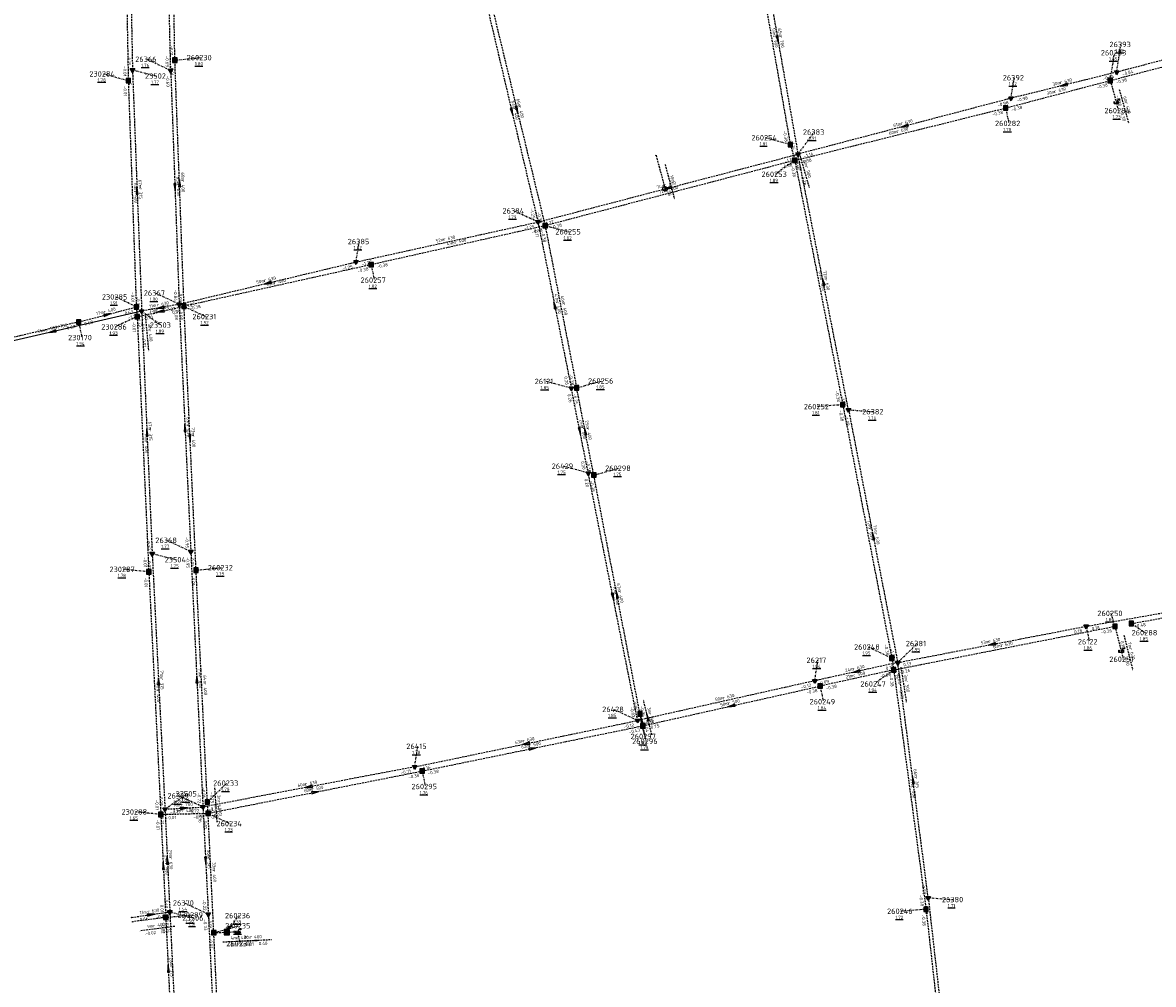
# Model space of a CAD drawing. Extents: x 188323 to 208361, y 565368 to 574910.
# Tile 171 of 256: x 202485 to 202799, y 569639 to 569905. Entities that reach past the tile are written whole.
import ezdxf

# ---------------------------------------------------------------- set-up
doc = ezdxf.new("R2010")
doc.units = 0
doc.linetypes.add('DASHDOT', pattern=[1, 0.5, -0.25, 0, -0.25])
doc.linetypes.add('DASHED', pattern=[0.75, 0.5, -0.25])
doc.layers.get('0').update_dxf_attribs({"linetype": 'CONTINUOUS'})
for name, color, linetype in [('RIO-AFM', 7, 'CONTINUOUS'), ('RIO-BOK', 7, 'CONTINUOUS'), ('RIO-DET', 7, 'CONTINUOUS'), ('RIO-KNP', 7, 'CONTINUOUS'), ('RIO-KNR', 7, 'CONTINUOUS'), ('RIO-LAG_0B', 7, 'CONTINUOUS'), ('RIO-LAG_1B', 7, 'DASHED'), ('RIO-LAG_2B', 7, 'DASHED'), ('RIO-LEN', 7, 'CONTINUOUS'), ('RIO-MVD', 1, 'CONTINUOUS'), ('RIO-VRB', 6, 'DASHDOT'), ('RIO-VRH', 7, 'CONTINUOUS')]:
    doc.layers.add(name, color=color, linetype=linetype)
doc.styles.add('RIO-TXT', font='isocp.shx')

# ---------------------------------------------------------------- blocks, each defined once
blk = doc.blocks.new('L_VHR')
blk.add_lwpolyline([(-0.5, 0), (0.5, 0), (-0.5, 0.15), (-0.5, -0.15), (0.5, 0)])
blk = doc.blocks.new('K_IPR')
blk.add_lwpolyline([(-0.5, -0.5), (0.5, -0.5), (0.5, 0.5), (-0.5, 0.5)], close=True)
blk.add_solid([(-0.5, 0.5), (0.5, 0.5), (-0.5, -0.5), (0.5, -0.5)])
at = {"style": 'RIO-TXT', "flags": 1}
blk.add_attdef('KNOOPNAAM', (2, 2), '', height=1, dxfattribs=at)
blk = doc.blocks.new('K_FIC')
blk.add_circle((0, 0), 0.0625)
at = {"style": 'RIO-TXT', "flags": 1}
blk.add_attdef('KNOOPNAAM', (2, 2), '', height=1, dxfattribs=at)
blk = doc.blocks.new('K_IPD')
blk.add_lwpolyline([(-0.496027, 0.307994), (0.503973, 0.307994), (0.003973, -0.558031)], close=True)
blk.add_solid([(-0.496027, 0.307994), (0.503973, 0.307994), (0.003973, -0.558031)])
at = {"style": 'RIO-TXT', "flags": 1}
blk.add_attdef('KNOOPNAAM', (2, 2), '', height=1, dxfattribs=at)
blk = doc.blocks.new('K_OVL')
for points in [[(0.6, 0.6), (-0.6, 0.6), (-0.6, -0.6), (0.6, -0.6)], [(1, 1.25), (0.474823, 0.983111), (0.413034, 1.369554)]]:
    blk.add_lwpolyline(points, close=True)
blk.add_arc((0.81571, 0.439293), 0.83139, 77.193131, 168.854604)
blk.add_solid([(-0.6, 0.6), (0.6, 0.6), (-0.6, -0.6), (0.6, -0.6)])
at = {"style": 'RIO-TXT', "flags": 1}
blk.add_attdef('KNOOPNAAM', (2, 2), '', height=1, dxfattribs=at)
blk = doc.blocks.new('K_UTB')
blk.add_lwpolyline([(0.5, 0.15), (0.5, -0.3), (-0.5, -0.3), (-0.5, 0.15), (-0.45, 0.15), (-0.45, -0.25), (0, -0.25), (0.45, -0.25), (0.45, 0.15)], close=True)
blk.add_lwpolyline([(0.85, 0.6), (0.55, 0.65), (0.614828, 0.459583), (0.850842, 0.598937)])
blk.add_arc((0.85, -0.25), 0.85, 90, 180)
at = {"style": 'RIO-TXT', "flags": 1}
blk.add_attdef('KNOOPNAAM', (2, 2), '', height=1, dxfattribs=at)
blk = doc.blocks.new('K_TEE')
for p, q in [((-0.15, 0.25), (0.15, 0.25)), ((0, -0.25), (0, 0.25))]:
    blk.add_line(p, q)
blk.add_circle((0, 0), 0.5)
at = {"style": 'RIO-TXT', "flags": 1}
blk.add_attdef('KNOOPNAAM', (2, 2), '', height=1, dxfattribs=at)
blk = doc.blocks.new('161_02______230285____230286_')
at = {"layer": 'RIO-LAG_1B'}
blk.add_line((0, 0), (0.908, -9.779), dxfattribs=at)
at = {"layer": 'RIO-AFM', "style": 'RIO-TXT'}
blk.add_text('r 400', height=0.9, rotation=275.2792, dxfattribs=at).set_placement((0.8522, -3.7679))
at = {"layer": 'RIO-BOK', "style": 'RIO-TXT'}
for p in [(-1.2645, -1.5233), (-0.8649, -5.8257)]:
    blk.add_text('-0.01', height=0.9, rotation=275.2792, dxfattribs=at).set_placement(p)
at = {"layer": 'RIO-LEN', "style": 'RIO-TXT'}
blk.add_text('3m', height=0.9, rotation=275.2792, dxfattribs=at).set_placement((0.7023, -2.1549))
blk = doc.blocks.new('162_02______230289____230293_')
at = {"layer": 'RIO-LAG_1B'}
blk.add_line((0, 0), (-9.737, -1.288), dxfattribs=at)
at = {"layer": 'RIO-AFM', "style": 'RIO-TXT'}
blk.add_text('r 400', height=0.9, rotation=367.5161, dxfattribs=at).set_placement((-6.0054, -0.2888))
at = {"layer": 'RIO-BOK', "style": 'RIO-TXT'}
for p in [(-8.1653, -2.4919), (-3.8818, -1.9239)]:
    blk.add_text('-0.02', height=0.9, rotation=367.5161, dxfattribs=at).set_placement(p)
at = {"layer": 'RIO-LEN', "style": 'RIO-TXT'}
blk.add_text('9m', height=0.9, rotation=367.5161, dxfattribs=at).set_placement((-7.6113, -0.5018))
blk = doc.blocks.new('360_02______260234____260233_')
at = {"layer": 'RIO-LAG_1B'}
blk.add_line((0, 0), (-0.63, 9.8), dxfattribs=at)
at = {"layer": 'RIO-AFM', "style": 'RIO-TXT'}
blk.add_text('r 400', height=0.9, rotation=273.6648, dxfattribs=at).set_placement((0.1156, 6.0101))
at = {"layer": 'RIO-BOK', "style": 'RIO-TXT'}
for p in [(-1.9369, 8.313), (-1.6587, 4.0019)]:
    blk.add_text('-0.75', height=0.9, rotation=273.6648, dxfattribs=at).set_placement(p)
at = {"layer": 'RIO-LEN', "style": 'RIO-TXT'}
blk.add_text('3m', height=0.9, rotation=273.6648, dxfattribs=at).set_placement((0.0113, 7.6267))
blk = doc.blocks.new('361_02______260235____260236_')
at = {"layer": 'RIO-LAG_1B'}
blk.add_line((0, 0), (9.811, 0.43), dxfattribs=at)
at = {"layer": 'RIO-AFM', "style": 'RIO-TXT'}
blk.add_text('r 400', height=0.9, rotation=2.5097, dxfattribs=at).set_placement((3.8045, 0.6673))
at = {"layer": 'RIO-BOK', "style": 'RIO-TXT'}
for p in [(1.4597, -1.3374), (5.7756, -1.1482)]:
    blk.add_text('-0.01', height=0.9, rotation=2.5097, dxfattribs=at).set_placement(p)
at = {"layer": 'RIO-LEN', "style": 'RIO-TXT'}
blk.add_text('4m', height=0.9, rotation=2.5097, dxfattribs=at).set_placement((2.1861, 0.5963))
blk = doc.blocks.new('362_02______260236__c2260237_')
at = {"layer": 'RIO-LAG_1B'}
blk.add_line((0, 0), (9.809, 0.47), dxfattribs=at)
at = {"layer": 'RIO-AFM', "style": 'RIO-TXT'}
blk.add_text('r 400', height=0.9, rotation=2.7447, dxfattribs=at).set_placement((3.8017, 0.6828))
at = {"layer": 'RIO-BOK', "style": 'RIO-TXT'}
for p in [(1.4652, -1.3314), (6.3196, -1.0986)]:
    blk.add_text('0.40', height=0.9, rotation=2.7447, dxfattribs=at).set_placement(p)
at = {"layer": 'RIO-LEN', "style": 'RIO-TXT'}
blk.add_text('3m', height=0.9, rotation=2.7447, dxfattribs=at).set_placement((2.1836, 0.6053))
blk = doc.blocks.new('364_02______260248____260247_')
at = {"layer": 'RIO-LAG_1B'}
blk.add_line((0, 0), (1.515, -9.704), dxfattribs=at)
at = {"layer": 'RIO-AFM', "style": 'RIO-TXT'}
blk.add_text('r 500', height=0.9, rotation=278.8462, dxfattribs=at).set_placement((1.0849, -3.7076))
at = {"layer": 'RIO-BOK', "style": 'RIO-TXT'}
for p in [(-1.1673, -1.599), (-0.5007, -5.8683)]:
    blk.add_text('-0.65', height=0.9, rotation=278.8462, dxfattribs=at).set_placement(p)
at = {"layer": 'RIO-LEN', "style": 'RIO-TXT'}
blk.add_text('3m', height=0.9, rotation=278.8462, dxfattribs=at).set_placement((0.835, -2.107))
blk = doc.blocks.new('365_02______260250____260251_')
at = {"layer": 'RIO-LAG_1B'}
blk.add_line((0, 0), (2.424, -9.518), dxfattribs=at)
at = {"layer": 'RIO-AFM', "style": 'RIO-TXT'}
blk.add_text('r 630', height=0.9, rotation=284.2614, dxfattribs=at).set_placement((1.43, -3.5886))
at = {"layer": 'RIO-BOK', "style": 'RIO-TXT'}
for p in [(-1.0112, -1.702), (0.1887, -6.4126)]:
    blk.add_text('0.10', height=0.9, rotation=284.2614, dxfattribs=at).set_placement(p)
at = {"layer": 'RIO-LEN', "style": 'RIO-TXT'}
blk.add_text('7m', height=0.9, rotation=284.2614, dxfattribs=at).set_placement((1.0302, -2.0188))
blk = doc.blocks.new('366_02______260254____260253_')
at = {"layer": 'RIO-LAG_1B'}
blk.add_line((0, 0), (2.724, -9.436), dxfattribs=at)
at = {"layer": 'RIO-AFM', "style": 'RIO-TXT'}
blk.add_text('r 900', height=0.9, rotation=286.0748, dxfattribs=at).set_placement((1.5429, -3.5416))
at = {"layer": 'RIO-BOK', "style": 'RIO-TXT'}
for p in [(-0.9568, -1.7332), (0.2417, -5.8846)]:
    blk.add_text('-0.38', height=0.9, rotation=286.0748, dxfattribs=at).set_placement(p)
at = {"layer": 'RIO-LEN', "style": 'RIO-TXT'}
blk.add_text('5m', height=0.9, rotation=286.0748, dxfattribs=at).set_placement((1.0935, -1.9852))
blk = doc.blocks.new('369_02______260283____260284_')
at = {"layer": 'RIO-LAG_1B'}
blk.add_line((0, 0), (2.637, -9.461), dxfattribs=at)
at = {"layer": 'RIO-AFM', "style": 'RIO-TXT'}
blk.add_text('r 630', height=0.9, rotation=285.5512, dxfattribs=at).set_placement((1.5105, -3.5555))
at = {"layer": 'RIO-BOK', "style": 'RIO-TXT'}
for p in [(-0.9726, -1.7244), (0.1879, -5.8866)]:
    blk.add_text('-0.38', height=0.9, rotation=285.5512, dxfattribs=at).set_placement(p)
at = {"layer": 'RIO-LEN', "style": 'RIO-TXT'}
blk.add_text('6m', height=0.9, rotation=285.5512, dxfattribs=at).set_placement((1.0754, -1.9951))
blk = doc.blocks.new('370_02______260296____260297_')
at = {"layer": 'RIO-LAG_1B'}
blk.add_line((0, 0), (-2.264, 9.556), dxfattribs=at)
at = {"layer": 'RIO-VRH', "xscale": 2, "yscale": 2, "zscale": 2, "rotation": 103.3152}
blk.add_blockref('L_VHR', (-1.132, 4.778), dxfattribs=at)
at = {"layer": 'RIO-AFM', "style": 'RIO-TXT'}
blk.add_text('r 500', height=0.9, rotation=283.3152, dxfattribs=at).set_placement((-0.8935, 5.9447))
at = {"layer": 'RIO-BOK', "style": 'RIO-TXT'}
for s, p in [('-0.36', (-3.3031, 7.8709)), ('-0.04', (-2.3061, 3.6675))]:
    blk.add_text(s, height=0.9, rotation=283.3152, dxfattribs=at).set_placement(p)
at = {"layer": 'RIO-LEN', "style": 'RIO-TXT'}
blk.add_text('3m', height=0.9, rotation=283.3152, dxfattribs=at).set_placement((-1.2674, 7.521))
blk = doc.blocks.new('395_02______26120_____26119_')
at = {"layer": 'RIO-LAG_2B'}
blk.add_line((0, 0), (2.558, -9.482), dxfattribs=at)
at = {"layer": 'RIO-BOK', "style": 'RIO-TXT'}
blk.add_text('0.58', height=0.9, rotation=285.0738, dxfattribs=at).set_placement((0.2793, -6.4083))
at = {"layer": 'RIO-LEN', "style": 'RIO-TXT'}
blk.add_text('10m', height=0.9, rotation=285.0738, dxfattribs=at).set_placement((1.34, -3.0462))

msp = doc.modelspace()

# ---------------------------------------------------------------- linework, layer by layer
at = {"layer": 'RIO-LAG_0B'}
msp.add_line((202518.16, 569825.408), (202468.736, 569814.016), dxfattribs=at)
at = {"layer": 'RIO-LAG_1B'}
for p, q in [((202527.344, 569894.976), (202526.224, 569958.72)), ((202513.184, 569955.456), (202514.432, 569889.28)), ((202687.584, 569930.112), (202697.904, 569871.552)), ((202614.384, 569913.28), (202629.952, 569849.088)), ((202786.544, 569889.344), (202828.304, 569900.224)), ((202529.888, 569826.752), (202527.344, 569894.976)), ((202514.432, 569889.28), (202516.656, 569826.56)), ((202757.568, 569881.728), (202786.544, 569889.344)), ((202786.544, 569889.344), (202788.224, 569883.328)), ((202699.152, 569867.2), (202757.568, 569881.728)), ((202697.904, 569871.552), (202699.152, 569867.2)), ((202699.152, 569867.2), (202629.952, 569849.088)), ((202699.152, 569867.2), (202712.416, 569799.488)), ((202629.952, 569849.088), (202581.744, 569838.272)), ((202629.952, 569849.088), (202638.688, 569804.16)), ((202581.744, 569838.272), (202529.888, 569826.752)), ((202500.688, 569822.4), (202516.656, 569826.56)), ((202516.656, 569826.56), (202516.896, 569823.872)), ((202516.896, 569823.872), (202529.888, 569826.752)), ((202533.216, 569753.6), (202529.888, 569826.752)), ((202500.688, 569822.4), (202430.112, 569805.76)), ((202516.896, 569823.872), (202520.128, 569753.152)), ((202643.424, 569779.968), (202638.688, 569804.16)), ((202712.416, 569799.488), (202726.032, 569729.216)), ((202656.224, 569713.792), (202643.424, 569779.968)), ((202536.352, 569689.344), (202533.216, 569753.6)), ((202520.128, 569753.152), (202523.456, 569685.888)), ((202792.4, 569738.816), (202850.08, 569749.056)), ((202726.544, 569725.952), (202787.856, 569738.048)), ((202787.856, 569738.048), (202789.584, 569731.2)), ((202726.032, 569729.216), (202726.544, 569725.952)), ((202726.544, 569725.952), (202706.16, 569721.472)), ((202726.544, 569725.952), (202735.504, 569659.584)), ((202657.008, 569710.464), (202706.16, 569721.472)), ((202657.008, 569710.464), (202656.224, 569713.792)), ((202595.872, 569697.92), (202657.008, 569710.464)), ((202536.56, 569686.208), (202595.872, 569697.92)), ((202536.56, 569686.208), (202536.352, 569689.344)), ((202523.456, 569685.888), (202536.56, 569686.208)), ((202523.456, 569685.888), (202524.816, 569657.344)), ((202538.128, 569653.12), (202536.56, 569686.208)), ((202735.504, 569659.584), (202744.432, 569579.712)), ((202524.816, 569657.344), (202515.648, 569656.128)), ((202524.816, 569657.344), (202526.208, 569628.992)), ((202538.128, 569653.12), (202541.776, 569653.248)), ((202541.776, 569653.248), (202544.704, 569653.376)), ((202540.976, 569593.216), (202538.128, 569653.12))]:
    msp.add_line(p, q, dxfattribs=at)
at = {"layer": 'RIO-LAG_2B'}
for p, q in [((202514.304, 569958.848), (202515.6, 569892.288)), ((202526.192, 569892.096), (202524.656, 569959.744)), ((202688.832, 569932.544), (202700.016, 569868.928)), ((202613.536, 569911.296), (202627.968, 569850.112)), ((202830.944, 569902.72), (202788.304, 569891.648)), ((202515.6, 569892.288), (202518.16, 569825.408)), ((202526.192, 569892.096), (202528.544, 569827.328)), ((202788.304, 569891.648), (202759.056, 569884.416)), ((202759.056, 569884.416), (202700.016, 569868.928)), ((202627.968, 569850.112), (202700.016, 569868.928)), ((202660.704, 569868.544), (202663.184, 569859.328)), ((202714.016, 569798.08), (202700.016, 569868.928)), ((202577.552, 569839.04), (202627.968, 569850.112)), ((202627.968, 569850.112), (202637.2, 569804.032)), ((202528.544, 569827.328), (202577.552, 569839.04)), ((202528.544, 569827.328), (202518.16, 569825.408)), ((202528.544, 569827.328), (202531.76, 569758.784)), ((202518.16, 569825.408), (202521.056, 569758.208)), ((202641.904, 569780.48), (202637.2, 569804.032)), ((202714.016, 569798.08), (202727.664, 569728)), ((202655.6, 569711.936), (202641.904, 569780.48)), ((202521.056, 569758.208), (202524.608, 569687.36)), ((202531.76, 569758.784), (202535.12, 569687.936)), ((202779.872, 569738.048), (202848.512, 569750.08)), ((202727.664, 569728), (202779.872, 569738.048)), ((202727.664, 569728), (202704.672, 569722.944)), ((202736.112, 569662.784), (202727.664, 569728)), ((202704.672, 569722.944), (202655.6, 569711.936)), ((202593.776, 569699.072), (202655.6, 569711.936)), ((202593.776, 569699.072), (202535.12, 569687.936)), ((202524.608, 569687.36), (202535.12, 569687.936)), ((202535.12, 569687.936), (202536.624, 569658.24)), ((202524.608, 569687.36), (202525.952, 569658.88)), ((202736.112, 569662.784), (202745.312, 569581.504)), ((202515.408, 569657.344), (202525.952, 569658.88)), ((202525.952, 569658.88), (202529.6, 569583.04)), ((202536.624, 569658.24), (202540.192, 569583.04))]:
    msp.add_line(p, q, dxfattribs=at)
at = {"layer": 'RIO-VRB'}
for p, q in [((202788.3, 569891.67), (202789.5276, 569899.3377)), ((202526.19, 569892.12), (202519.541, 569895.2379)), ((202527.35, 569894.99), (202534.425, 569895.69)), ((202786.54, 569889.37), (202787.7676, 569897.0377)), ((202515.6, 569892.31), (202522.2482, 569890.59)), ((202514.44, 569889.25), (202507.4721, 569891.1765)), ((202759.06, 569884.41), (202759.9406, 569890.108)), ((202788.22, 569883.33), (202788.7535, 569881.0016)), ((202757.56, 569881.75), (202758.4406, 569877.452)), ((202697.9, 569871.55), (202690.9321, 569873.4765)), ((202700.02, 569868.92), (202704.5672, 569875.0402)), ((202699.15, 569867.21), (202693.732, 569863.3602)), ((202627.96, 569850.09), (202621.311, 569853.2079)), ((202629.95, 569849.12), (202636.5982, 569847.4)), ((202577.55, 569839.01), (202578.4306, 569844.708)), ((202581.74, 569838.3), (202582.6206, 569834.002)), ((202516.65, 569826.59), (202510.9408, 569829.3662)), ((202528.55, 569827.31), (202521.901, 569830.4279)), ((202529.89, 569826.73), (202536.0169, 569823.8922)), ((202500.69, 569822.38), (202501.5706, 569818.082)), ((202516.9, 569823.88), (202510.7742, 569821.0402)), ((202518.16, 569825.38), (202523.5794, 569821.5319)), ((202637.2, 569804), (202630.2321, 569805.9265)), ((202638.69, 569804.13), (202645.6575, 569806.0587)), ((202712.42, 569799.47), (202705.4529, 569798.9391)), ((202714.02, 569798.06), (202720.9875, 569797.5313)), ((202641.91, 569780.51), (202634.9421, 569782.4365)), ((202643.43, 569779.94), (202650.3975, 569781.8687)), ((202531.76, 569758.76), (202525.111, 569761.8779)), ((202521.05, 569758.22), (202527.6982, 569756.5)), ((202520.12, 569753.14), (202513.045, 569753.8378)), ((202533.22, 569753.59), (202540.295, 569754.29)), ((202787.85, 569738.04), (202786.7977, 569741.6294)), ((202779.88, 569738.06), (202780.7606, 569733.762)), ((202792.4, 569738.83), (202796.2874, 569736.2676)), ((202726.03, 569729.2), (202719.381, 569732.3179)), ((202727.67, 569728.02), (202733.0894, 569733.2681)), ((202704.67, 569722.94), (202705.5506, 569728.638)), ((202789.58, 569731.23), (202790.1135, 569728.9016)), ((202726.54, 569725.92), (202721.122, 569722.0702)), ((202706.16, 569721.44), (202707.0406, 569717.142)), ((202655.6, 569711.91), (202648.951, 569715.0279)), ((202656.22, 569713.8), (202657.4476, 569707.5323)), ((202657.01, 569710.46), (202657.8906, 569706.162)), ((202593.78, 569699.08), (202594.6606, 569704.778)), ((202595.87, 569697.93), (202596.7506, 569693.632)), ((202536.36, 569689.32), (202541.7794, 569694.5681)), ((202524.6, 569687.37), (202530.7269, 569691.6078)), ((202535.12, 569687.93), (202528.471, 569691.0479)), ((202523.46, 569685.9), (202516.385, 569686.5978)), ((202536.56, 569686.19), (202542.6869, 569683.3522)), ((202736.11, 569662.81), (202743.0775, 569662.2813)), ((202536.62, 569658.22), (202529.971, 569661.3379)), ((202735.5, 569659.58), (202728.5329, 569659.0491)), ((202524.82, 569657.34), (202531.895, 569658.04)), ((202525.96, 569658.89), (202532.6082, 569657.17)), ((202541.78, 569653.25), (202545.0418, 569657.838)), ((202538.13, 569653.09), (202545.0975, 569655.0187)), ((202544.7, 569653.39), (202545.4071, 569650.0768))]:
    msp.add_line(p, q, dxfattribs=at)

# ---------------------------------------------------------------- block references
at = {"layer": 'RIO-DET'}
for name, p in [('369_02______260283____260284_', (202789.04, 569886.848)), ('366_02______260254____260253_', (202700.4, 569869.056)), ('395_02______26120_____26119_', (202663.2, 569866.048)), ('161_02______230285____230286_', (202519.152, 569824.064)), ('365_02______260250____260251_', (202790.352, 569735.552)), ('364_02______260248____260247_', (202728.528, 569726.72)), ('370_02______260296____260297_', (202659.504, 569707.968)), ('360_02______260234____260233_', (202539.056, 569683.712)), ('162_02______230289____230293_', (202527.328, 569654.848)), ('361_02______260235____260236_', (202540.624, 569650.56)), ('362_02______260236__c2260237_', (202544.288, 569650.752))]:
    msp.add_blockref(name, p, dxfattribs=at)
at = {"layer": 'RIO-KNP', "xscale": 1.25, "yscale": 1.25, "zscale": 1.25}
for name, p in [('K_IPR', (202527.344, 569894.976)), ('K_IPD', (202515.6, 569892.288)), ('K_IPD', (202526.192, 569892.096)), ('K_IPD', (202788.304, 569891.648)), ('K_IPR', (202514.432, 569889.28)), ('K_IPR', (202786.544, 569889.344)), ('K_IPR', (202757.568, 569881.728)), ('K_IPD', (202759.056, 569884.416)), ('K_UTB', (202788.224, 569883.328)), ('K_IPR', (202697.904, 569871.552)), ('K_FIC', (202660.704, 569868.544)), ('K_IPR', (202699.152, 569867.2)), ('K_IPD', (202700.016, 569868.928)), ('K_TEE', (202663.184, 569859.328)), ('K_IPD', (202627.968, 569850.112)), ('K_IPR', (202629.952, 569849.088)), ('K_IPD', (202577.552, 569839.04)), ('K_IPR', (202581.744, 569838.272)), ('K_IPR', (202516.656, 569826.56)), ('K_IPD', (202518.16, 569825.408)), ('K_IPD', (202528.544, 569827.328)), ('K_IPR', (202529.888, 569826.752)), ('K_IPR', (202500.688, 569822.4)), ('K_IPR', (202516.896, 569823.872)), ('K_IPD', (202637.2, 569804.032)), ('K_IPR', (202638.688, 569804.16)), ('K_IPR', (202712.416, 569799.488)), ('K_IPD', (202714.016, 569798.08)), ('K_IPD', (202641.904, 569780.48)), ('K_IPR', (202643.424, 569779.968)), ('K_IPD', (202521.056, 569758.208)), ('K_IPD', (202531.76, 569758.784)), ('K_IPR', (202520.128, 569753.152)), ('K_IPR', (202533.216, 569753.6)), ('K_IPD', (202779.872, 569738.048)), ('K_IPR', (202787.856, 569738.048)), ('K_IPR', (202792.4, 569738.816)), ('K_UTB', (202789.584, 569731.2)), ('K_IPR', (202726.032, 569729.216)), ('K_IPD', (202727.664, 569728)), ('K_IPR', (202726.544, 569725.952)), ('K_IPD', (202704.672, 569722.944)), ('K_IPR', (202706.16, 569721.472)), ('K_IPR', (202656.224, 569713.792)), ('K_IPD', (202655.6, 569711.936)), ('K_IPR', (202657.008, 569710.464)), ('K_IPD', (202593.776, 569699.072)), ('K_IPR', (202595.872, 569697.92)), ('K_IPD', (202524.608, 569687.36)), ('K_IPD', (202535.12, 569687.936)), ('K_IPR', (202536.352, 569689.344)), ('K_IPR', (202523.456, 569685.888)), ('K_IPR', (202536.56, 569686.208)), ('K_IPD', (202736.112, 569662.784)), ('K_IPR', (202735.504, 569659.584)), ('K_FIC', (202515.408, 569657.344)), ('K_IPR', (202524.816, 569657.344)), ('K_IPD', (202525.952, 569658.88)), ('K_IPD', (202536.624, 569658.24)), ('K_FIC', (202515.648, 569656.128)), ('K_IPR', (202538.128, 569653.12)), ('K_OVL', (202541.776, 569653.248)), ('K_UTB', (202544.704, 569653.376))]:
    msp.add_blockref(name, p, dxfattribs=at)
at = {"layer": 'RIO-VRH', "xscale": 2, "yscale": 2, "zscale": 2}
for p, rotation in [((202694.425, 569900.73), 279.9837), ((202773.68, 569888.04), 193.9426), ((202622.17, 569881.21), 283.6357), ((202620.745, 569880.68), 283.2791), ((202729.54, 569876.665), 194.6996), ((202527.37, 569859.715), 272.0943), ((202528.62, 569860.86), 92.1399), ((202663.99, 569859.505), 194.643), ((202516.88, 569858.845), 452.1993), ((202553.05, 569833.16), 193.428), ((202707.02, 569833.49), 101.1841), ((202523.355, 569826.345), 190.522), ((202523.395, 569825.305), 192.3734), ((202632.58, 569827.045), 461.3442), ((202508.67, 569824.485), 14.7756), ((202493.45, 569819.695), 192.9552), ((202519.605, 569791.8), 452.4728), ((202530.155, 569793.035), 452.6898), ((202531.555, 569790.16), 272.6157), ((202639.555, 569792.255), 281.346), ((202641.06, 569792.035), 101.0945), ((202720.845, 569763.04), 461.036), ((202648.755, 569746.21), 281.2938), ((202649.825, 569746.87), 100.9526), ((202753.775, 569733.04), 190.884), ((202716.17, 569725.48), 192.4537), ((202522.825, 569722.795), 452.8773), ((202533.44, 569723.345), 452.7247), ((202681.585, 569715.95), 192.5917), ((202656.615, 569712.13), 103.3152), ((202624.69, 569705.495), 191.7234), ((202626.44, 569704.195), 11.5806), ((202564.45, 569693.505), 190.7612), ((202731.89, 569695.415), 97.383), ((202566.215, 569692.06), 11.1954), ((202529.86, 569687.65), 3.0468), ((202524.14, 569671.62), 452.7351), ((202525.28, 569673.13), 452.7428), ((202535.87, 569673.075), 272.8991), ((202520.685, 569658.105), 8.4635), ((202525.515, 569643.16), 452.8148)]:
    msp.add_blockref('L_VHR', p, dxfattribs=dict(at, rotation=rotation))

# ---------------------------------------------------------------- texts
at = {"layer": 'RIO-AFM', "style": 'RIO-TXT'}
for s, rotation, p in [('r 900', 280.0077, (202693.1097, 569901.7034)), ('r 700', 279.9837, (202694.7967, 569901.6184)), ('r 630', 373.9426, (202772.7706, 569888.3387)), ('r 630', 14.7304, (202771.1395, 569885.8376)), ('r 400', 283.6357, (202622.4848, 569882.1202)), ('r 400', 283.2791, (202621.0645, 569881.5882)), ('r 630', 13.9771, (202727.448, 569874.7695)), ('r 630', 374.6996, (202728.6245, 569876.9612)), ('r 630', 272.0943, (202527.8602, 569860.5441)), ('r 400', 272.1399, (202529.1106, 569861.6892)), ('r 630', 14.643, (202663.0797, 569859.7839)), ('r 400', 374.6487, (202663.6338, 569858.4652)), ('r 400', 272.0288, (202516.0355, 569858.7485)), ('r 315', 272.1993, (202517.3693, 569859.675)), ('r 630', 12.3951, (202601.8565, 569844.8644)), ('r 400', 372.6483, (202604.9415, 569844.0352)), ('r 630', 13.428, (202552.1459, 569833.4582)), ('r 400', 372.5778, (202554.9117, 569832.8424)), ('r 630', 281.0916, (202706.1408, 569834.2356)), ('r 630', 281.1841, (202707.3753, 569834.3865)), ('r 400', 14.7756, (202507.7589, 569824.7618)), ('r 630', 370.522, (202522.4662, 569826.6913)), ('r 400', 12.3734, (202522.4963, 569825.6197)), ('r 400', 281.3442, (202632.9251, 569827.9406)), ('r 400', 281.0016, (202634.6701, 569827.5184)), ('e 500/750', 372.9552, (202491.4924, 569819.7729)), ('r 315', 272.4728, (202520.0905, 569792.632)), ('r 630', 272.6898, (202530.6378, 569793.8688)), ('r 400', 281.346, (202639.8928, 569793.1494)), ('r 400', 281.0945, (202641.402, 569792.9277)), ('r 400', 272.6151, (202518.9945, 569789.3433)), ('r 400', 272.6157, (202532.0403, 569790.9936)), ('r 630', 280.9694, (202719.5835, 569765.2302)), ('r 630', 281.036, (202721.2024, 569763.9355)), ('r 400', 280.9526, (202650.1825, 569747.7645)), ('r 400', 281.2938, (202649.1079, 569747.107)), ('r 630', 10.884, (202752.8849, 569733.378)), ('r 630', 11.1811, (202756.3033, 569732.3134)), ('r 630', 372.4537, (202715.2693, 569725.8002)), ('r 500', 372.3965, (202715.4497, 569724.0003)), ('r 315', 272.8773, (202523.3058, 569723.6308)), ('r 630', 272.7247, (202533.923, 569724.1794)), ('r 400', 272.8058, (202535.2697, 569722.29)), ('r 400', 272.8525, (202522.27, 569720.3555)), ('r 630', 372.6672, (202679.2313, 569717.7501)), ('r 500', 12.5917, (202680.6853, 569716.2613)), ('r 630', 11.7234, (202623.7952, 569705.82)), ('r 500', 11.5806, (202625.5458, 569704.5221)), ('r 630', 370.7612, (202563.5571, 569693.863)), ('r 315', 277.383, (202732.302, 569696.2858)), ('r 500', 11.1954, (202565.323, 569692.3931)), ('r 500', 277.7002, (202731.4275, 569693.6228)), ('r 700', 3.0468, (202529.0242, 569688.1062)), ('r 400', 1.268, (202529.1891, 569686.527)), ('r 400', 272.7351, (202524.6094, 569672.4537)), ('r 630', 272.7428, (202525.7493, 569673.9638)), ('r 315', 272.8991, (202536.3374, 569673.9103)), ('r 400', 272.7244, (202537.816, 569670.4736)), ('r 630', 8.4635, (202519.8102, 569658.4803)), ('r 315', 272.8148, (202525.9832, 569643.9942))]:
    msp.add_text(s, height=0.9, rotation=rotation, dxfattribs=at).set_placement(p)
at = {"layer": 'RIO-BOK', "style": 'RIO-TXT'}
for s, rotation, p in [('-0.01', 271.0155, (202525.916, 569899.0656)), ('-0.15', 271.1196, (202514.1604, 569896.3827)), ('-0.69', 271.3053, (202524.7378, 569896.1878)), ('-0.01', 271.0907, (202513.0022, 569893.3237)), ('-0.01', 272.1399, (202526.0039, 569893.5383)), ('-0.84', 374.4859, (202790.0061, 569890.6658)), ('-0.15', 272.1993, (202514.2554, 569890.8569)), ('-0.69', 272.0943, (202524.8428, 569890.6693)), ('-0.38', 14.7304, (202782.9305, 569886.9733)), ('-0.84', 373.9426, (202784.6541, 569889.3392)), ('-0.38', 14.5887, (202788.2473, 569888.3678)), ('-0.01', 272.0288, (202513.0911, 569887.8009)), ('-0.98', 374.6996, (202755.4408, 569882.0504)), ('-0.38', 14.7304, (202759.2698, 569880.752)), ('-0.98', 373.9426, (202760.7565, 569883.3896)), ('-0.38', 13.9771, (202753.9189, 569879.4009)), ('-0.38', 280.0077, (202695.8439, 569875.3509)), ('-1.16', 279.9837, (202697.9687, 569872.7221)), ('-1.16', 374.6996, (202701.7299, 569867.9221)), ('-0.38', 374.6487, (202695.5268, 569864.86)), ('-1.16', 14.643, (202696.4063, 569866.5287)), ('-1.16', 281.1841, (202698.9189, 569867.2747)), ('-0.38', 13.9771, (202700.8465, 569866.1896)), ('-0.38', 281.0916, (202698.0463, 569865.5665)), ('-1.25', 283.2791, (202625.6924, 569853.7677)), ('-0.38', 283.6357, (202627.6616, 569852.7836)), ('-1.22', 14.643, (202629.6683, 569849.0894)), ('-1.25', 12.3951, (202624.2556, 569847.8424)), ('-0.38', 372.6483, (202626.2502, 569846.8842)), ('-0.11', 281.3442, (202626.8635, 569848.4416)), ('-0.38', 281.0016, (202628.8437, 569847.4782)), ('-0.38', 374.6487, (202631.659, 569848.1206)), ('-1.25', 13.428, (202573.8866, 569836.6959)), ('-1.25', 12.3951, (202579.2177, 569837.9431)), ('-0.38', 372.6483, (202583.4131, 569837.2416)), ('-0.38', 372.5778, (202578.037, 569836.0711)), ('-0.01', 272.0288, (202515.1435, 569830.6397)), ('-0.08', 272.1993, (202516.6441, 569829.4253)), ('-0.84', 272.0943, (202527.0402, 569831.358)), ('0.00', 272.1399, (202528.3996, 569830.2366)), ('0.63', 14.7756, (202513.5637, 569824.328)), ('-1.28', 370.522, (202519.7926, 569824.2602)), ('-1.27', 370.522, (202524.7738, 569825.1888)), ('0.00', 12.3734, (202526.7116, 569824.5994)), ('-1.08', 272.6898, (202527.2179, 569825.8454)), ('-1.27', 13.428, (202530.2366, 569826.2734)), ('-0.38', 372.5778, (202531.5618, 569825.6695)), ('0.68', 14.7756, (202502.4006, 569821.3833)), ('-1.28', 372.9552, (202514.4722, 569823.1253)), ('-0.01', 272.6151, (202515.566, 569822.4172)), ('-0.46', 272.4728, (202516.8224, 569823.9205)), ('-0.01', 12.3734, (202518.5673, 569822.8125)), ('0.00', 272.6157, (202528.556, 569825.2671)), ('0.62', 373.2568, (202497.5359, 569820.2434)), ('0.26', 281.3442, (202635.1547, 569807.2202)), ('-0.38', 281.0016, (202636.5599, 569807.8923)), ('0.26', 281.346, (202636.1036, 569802.3516)), ('-0.75', 281.0945, (202637.5863, 569802.4864)), ('-0.38', 281.0916, (202710.2983, 569803.2322)), ('-1.09', 281.1841, (202711.8942, 569801.8194)), ('-0.38', 280.9694, (202711.3127, 569797.8289)), ('-1.09', 281.036, (202712.9147, 569796.4176)), ('0.20', 281.346, (202639.8501, 569783.7277)), ('-0.38', 281.0945, (202641.2806, 569783.6962)), ('0.20', 281.2938, (202640.8121, 569778.8626)), ('-0.38', 280.9526, (202642.3223, 569778.2992)), ('-0.27', 272.4728, (202519.515, 569762.2572)), ('-0.95', 272.6898, (202530.2106, 569762.7914)), ('-0.01', 272.6151, (202518.5773, 569757.1736)), ('-0.27', 272.8773, (202519.7227, 569756.7511)), ('-0.95', 272.7247, (202530.4288, 569757.2946)), ('-0.01', 272.6157, (202531.6788, 569757.6242)), ('-0.01', 272.8525, (202518.7921, 569751.6716)), ('-0.01', 272.8058, (202531.8909, 569752.1227)), ('0.18', 9.9155, (202781.5, 569736.922)), ('0.48', 10.0274, (202794.0222, 569737.6951)), ('0.18', 10.884, (202776.6476, 569736.0128)), ('-0.26', 11.1811, (202784.0986, 569735.8713)), ('-0.38', 280.9694, (202723.9179, 569732.9673)), ('-1.02', 281.036, (202725.5534, 569731.7847)), ('0.13', 372.4537, (202724.4933, 569725.8976)), ('-0.73', 277.383, (202726.4622, 569726.4513)), ('-0.26', 11.1811, (202728.1847, 569724.818)), ('0.13', 10.884, (202729.309, 569726.9095)), ('-0.12', 372.6672, (202700.9707, 569720.7036)), ('0.09', 372.4537, (202706.3395, 569721.8759)), ('-0.38', 372.3965, (202722.834, 569723.6828)), ('-0.38', 277.7002, (202725.341, 569724.3447)), ('-0.38', 12.5917, (202702.4631, 569719.1796)), ('-0.38', 372.3965, (202707.8284, 569720.3742)), ('-0.36', 280.9526, (202654.1065, 569717.5669)), ('-0.02', 281.2938, (202653.4656, 569715.6649)), ('-0.12', 11.7234, (202651.8695, 569709.7059)), ('-0.43', 11.5806, (202653.2736, 569708.2652)), ('-0.12', 372.6672, (202657.2734, 569710.8521)), ('-0.75', 12.5917, (202658.6813, 569709.3989)), ('-0.71', 370.7612, (202590.0073, 569696.9737)), ('-0.38', 11.1954, (202592.1189, 569695.7603)), ('-0.16', 11.7234, (202595.4351, 569697.9937)), ('-0.38', 11.5806, (202597.5224, 569696.8395)), ('-0.08', 272.8773, (202523.0389, 569691.3972)), ('-0.72', 272.7247, (202533.5696, 569691.9611)), ('-0.01', 272.8058, (202534.7997, 569693.3487)), ('-0.01', 272.8525, (202521.8983, 569689.9277)), ('-0.72', 370.7612, (202536.7573, 569686.8171)), ('-0.71', 272.7428, (202523.2693, 569685.9042)), ('-0.01', 1.268, (202524.8904, 569684.5313)), ('-0.71', 3.0468, (202526.0722, 569686.0464)), ('-0.72', 3.0468, (202531.0991, 569686.314)), ('-0.01', 1.268, (202532.4916, 569684.6996)), ('-0.16', 272.8991, (202533.7933, 569686.4606)), ('-0.01', 272.7244, (202535.2288, 569684.7246)), ('0.02', 11.1954, (202538.205, 569685.0884)), ('-0.01', 272.7351, (202522.1291, 569684.4344)), ('-0.58', 277.383, (202734.234, 569666.7017)), ('-0.68', 272.7428, (202524.3815, 569662.9191)), ('-0.38', 277.7002, (202733.6033, 569663.4607)), ('0.01', 272.7351, (202523.2681, 569660.8298)), ('-0.22', 272.8991, (202535.0313, 569662.2452)), ('-0.58', 276.4638, (202734.8772, 569661.2609)), ('-0.66', 8.4635, (202517.0006, 569656.1413)), ('-0.68', 8.4635, (202522.1103, 569656.9017)), ('-0.56', 272.7563, (202524.6296, 569657.4239)), ('-0.33', 272.7268, (202535.2889, 569656.7546)), ('-0.01', 272.7244, (202536.5557, 569657.1195)), ('-0.38', 276.3872, (202734.2652, 569658.0326)), ('-0.02', 272.8148, (202523.4911, 569655.8725)), ('-0.01', 272.7351, (202536.7991, 569651.6244))]:
    msp.add_text(s, height=0.9, rotation=rotation, dxfattribs=at).set_placement(p)
at = {"layer": 'RIO-KNR', "style": 'RIO-TXT'}
for s, p in [('260283', (202783.9426, 569896.2877)), ('26393', (202786.3401, 569898.5877)), ('26366', (202516.3535, 569894.4879)), ('260230', (202530.6, 569894.94)), ('230284', (202503.6471, 569890.4265)), ('23502', (202519.0607, 569889.84)), ('26392', (202756.7531, 569889.358)), ('260284', (202784.9285, 569880.2516)), ('26383', (202701.3797, 569874.2902)), ('260282', (202754.6156, 569876.702)), ('260254', (202687.1071, 569872.7265)), ('260253', (202689.907, 569862.6102)), ('26384', (202618.1235, 569852.4579)), ('260255', (202632.7732, 569846.65)), ('26385', (202575.2431, 569843.958)), ('260257', (202578.7956, 569833.252)), ('230285', (202507.1158, 569828.6162)), ('26367', (202518.7135, 569829.6779)), ('260231', (202532.1919, 569823.1422)), ('230286', (202506.9492, 569820.2902)), ('23503', (202520.3919, 569820.7819)), ('230170', (202497.7456, 569817.332)), ('26121', (202627.0446, 569805.1765)), ('260256', (202641.8325, 569805.3087)), ('260252', (202701.6279, 569798.1891)), ('26382', (202717.8, 569796.7813)), ('26429', (202631.7546, 569781.6865)), ('260298', (202646.5725, 569781.1187)), ('26368', (202521.9235, 569761.1279)), ('23504', (202524.5107, 569755.75)), ('230287', (202509.22, 569753.0878)), ('260232', (202536.47, 569753.54)), ('260250', (202782.9727, 569740.8794)), ('260288', (202792.4624, 569735.5176)), ('260248', (202715.556, 569731.5679)), ('26381', (202729.9019, 569732.5181)), ('26122', (202777.5731, 569733.012)), ('26217', (202702.3631, 569727.888)), ('260251', (202786.2885, 569728.1516)), ('260247', (202717.297, 569721.3202)), ('260249', (202703.2156, 569716.392)), ('26428', (202645.7635, 569714.2779)), ('260297', (202653.6226, 569706.7823)), ('260296', (202654.0656, 569705.412)), ('26415', (202591.4731, 569704.028)), ('260233', (202537.9544, 569693.8181)), ('260295', (202592.9256, 569692.882)), ('26369', (202525.2835, 569690.2979)), ('23505', (202527.5394, 569690.8578)), ('230288', (202512.56, 569685.8478)), ('260234', (202538.8619, 569682.6022)), ('26380', (202739.89, 569661.5313)), ('26370', (202526.7835, 569660.5879)), ('260246', (202724.7079, 569658.2991)), ('230289', (202528.07, 569657.29)), ('23506', (202529.4207, 569656.42)), ('260236', (202541.2168, 569657.088)), ('260235', (202541.2725, 569654.2687)), ('260237', (202541.5821, 569649.3268))]:
    msp.add_text(s, height=1.5, dxfattribs=at).set_placement(p)
at = {"layer": 'RIO-LEN', "style": 'RIO-TXT'}
for s, rotation, p in [('59m', 280.0077, (202692.7333, 569903.8303)), ('65m', 279.9837, (202694.4212, 569903.7455)), ('30m', 373.9426, (202770.6746, 569887.8169)), ('30m', 14.7304, (202769.0505, 569885.2883)), ('63m', 283.2791, (202620.5673, 569883.6902)), ('66m', 283.6357, (202621.9746, 569884.219)), ('61m', 374.6996, (202726.5356, 569876.4117)), ('60m', 13.9771, (202725.352, 569874.2477)), ('68m', 272.1399, (202529.029, 569863.8476)), ('63m', 272.0288, (202515.958, 569860.9071)), ('67m', 272.1993, (202517.2854, 569861.8334)), ('65m', 272.0943, (202527.7802, 569862.7026)), ('74m', 14.643, (202660.9899, 569859.2378)), ('72m', 374.6487, (202661.5444, 569857.9176)), ('52m', 12.3951, (202599.7468, 569844.4007)), ('49m', 372.6483, (202602.8342, 569843.5608)), ('69m', 281.0916, (202705.7242, 569836.3551)), ('72m', 281.1841, (202706.9553, 569836.5053)), ('50m', 13.428, (202550.0449, 569832.9565)), ('53m', 372.5778, (202552.8038, 569832.3707)), ('47m', 281.3442, (202632.4992, 569830.0582)), ('46m', 281.0016, (202634.2568, 569829.6385)), ('11m', 370.522, (202520.3428, 569826.2955)), ('13m', 12.3734, (202520.3865, 569825.1568)), ('17m', 14.7756, (202505.6703, 569824.2108)), ('51m', 372.9552, (202489.3877, 569819.2873)), ('67m', 272.4728, (202519.9962, 569794.7899)), ('69m', 272.6898, (202530.5354, 569796.0264)), ('24m', 281.346, (202639.4668, 569795.267)), ('25m', 281.0945, (202640.9853, 569795.0471)), ('71m', 272.6151, (202518.895, 569791.501)), ('73m', 272.6157, (202531.9407, 569793.1513)), ('72m', 280.9694, (202719.1714, 569767.3505)), ('71m', 281.036, (202720.7879, 569766.0554)), ('70m', 281.2938, (202648.6839, 569749.225)), ('67m', 280.9526, (202649.7711, 569749.885)), ('53m', 10.884, (202750.7638, 569732.9701)), ('63m', 11.1811, (202754.1843, 569731.8945)), ('71m', 272.8773, (202523.1963, 569725.788)), ('71m', 272.7247, (202533.8192, 569726.3369)), ('24m', 372.4537, (202713.1605, 569725.3331)), ('67m', 272.8525, (202522.1614, 569722.5128)), ('64m', 272.8058, (202535.1629, 569724.4473)), ('21m', 372.3965, (202713.3404, 569723.5352)), ('50m', 372.6672, (202677.1241, 569717.2751)), ('50m', 12.5917, (202678.5773, 569715.7904)), ('63m', 11.7234, (202621.6803, 569705.381)), ('62m', 11.5806, (202623.4298, 569704.0885)), ('66m', 277.383, (202732.0234, 569698.4277)), ('60m', 370.7612, (202561.4353, 569693.4583)), ('67m', 277.7002, (202731.1371, 569695.7632)), ('60m', 11.1954, (202563.2041, 569691.9737)), ('11m', 3.0468, (202526.8673, 569687.9914)), ('13m', 1.268, (202527.0296, 569686.4791)), ('29m', 272.7428, (202525.6449, 569676.1213)), ('30m', 272.8991, (202536.2271, 569676.0675)), ('29m', 272.7351, (202524.5053, 569674.6112)), ('33m', 272.7244, (202537.7123, 569672.6311)), ('11m', 8.4635, (202517.6737, 569658.1624)), ('28m', 272.8148, (202525.8761, 569646.1515))]:
    msp.add_text(s, height=0.9, rotation=rotation, dxfattribs=at).set_placement(p)
at = {"layer": 'RIO-MVD', "style": 'RIO-TXT'}
for s, p in [('%%U1.89', (202787.9976, 569897.1877)), ('%%U1.80', (202532.895, 569893.54)), ('%%U1.85', (202786.2376, 569894.8877)), ('%%U1.76', (202518.011, 569893.0879)), ('%%U1.78', (202505.9421, 569889.0265)), ('%%U1.77', (202520.7182, 569888.44)), ('%%U1.82', (202758.4106, 569887.958)), ('%%U1.73', (202787.2235, 569878.8516)), ('%%U1.78', (202756.9106, 569875.302)), ('%%U1.91', (202703.0372, 569872.8902)), ('%%U1.81', (202689.4021, 569871.3265)), ('%%U1.89', (202692.202, 569861.2102)), ('%%U1.79', (202619.781, 569851.0579)), ('%%U1.82', (202635.0682, 569845.25)), ('%%U1.82', (202576.9006, 569842.558)), ('%%U1.82', (202581.0906, 569831.852)), ('%%U1.90', (202520.371, 569828.2779)), ('%%U1.91', (202509.4108, 569827.2162)), ('%%U1.92', (202534.4869, 569821.7422)), ('%%U1.93', (202509.2442, 569818.8902)), ('%%U1.89', (202522.0494, 569819.3819)), ('%%U1.94', (202500.0406, 569815.932)), ('%%U1.85', (202628.7021, 569803.7765)), ('%%U1.85', (202644.1275, 569803.9087)), ('%%U1.81', (202703.9229, 569796.7891)), ('%%U1.76', (202719.4575, 569795.3813)), ('%%U1.75', (202633.4121, 569780.2865)), ('%%U1.75', (202648.8675, 569779.7187)), ('%%U1.77', (202523.581, 569759.7279)), ('%%U1.75', (202526.1682, 569754.35)), ('%%U1.78', (202511.515, 569751.6878)), ('%%U1.79', (202538.765, 569752.14)), ('%%U1.84', (202785.2677, 569739.4794)), ('%%U1.85', (202794.7574, 569734.1176)), ('%%U1.95', (202731.5594, 569731.1181)), ('%%U1.86', (202779.2306, 569731.612)), ('%%U1.95', (202717.851, 569730.1679)), ('%%U1.84', (202704.0206, 569726.488)), ('%%U1.94', (202719.592, 569719.9202)), ('%%U1.84', (202705.5106, 569714.992)), ('%%U1.85', (202647.421, 569712.8779)), ('%%U1.78', (202593.1306, 569702.628)), ('%%U1.83', (202655.9176, 569705.3823)), ('%%U1.78', (202656.3606, 569704.012)), ('%%U1.78', (202540.2494, 569692.4181)), ('%%U1.76', (202595.2206, 569691.482)), ('%%U1.69', (202526.941, 569688.8979)), ('%%U1.64', (202529.1969, 569689.4578)), ('%%U1.65', (202514.855, 569684.4478)), ('%%U1.73', (202541.1569, 569681.2022)), ('%%U1.54', (202528.441, 569659.1879)), ('%%U1.71', (202741.5475, 569660.1313)), ('%%U1.50', (202530.365, 569655.89)), ('%%U1.39', (202543.5118, 569655.688)), ('%%U1.72', (202727.0029, 569656.8991)), ('%%U1.51', (202531.0782, 569655.02)), ('%%U1.54', (202543.5675, 569652.8687))]:
    msp.add_text(s, height=0.9, dxfattribs=at).set_placement(p)

doc.saveas('drawing.dxf')
